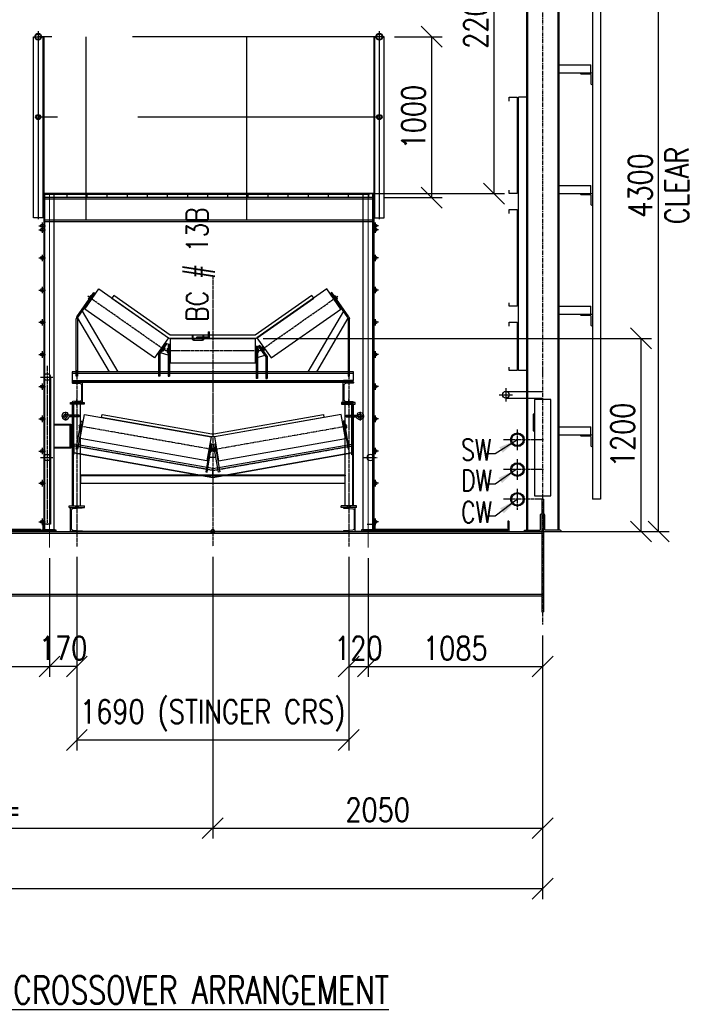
# Model space of a CAD drawing. Header units: inches. Extents: x -204116 to 930598, y -391373 to 256461.
# Tile 3 of 95: x 287527 to 291707, y -212808 to -206689. Entities that reach past the tile are written whole.
import ezdxf

# ---------------------------------------------------------------- set-up
doc = ezdxf.new("R2010")
doc.units = ezdxf.units.IN
doc.header["$LTSCALE"] = 10
doc.header["$MEASUREMENT"] = 0
doc.header["$PDMODE"] = 1
doc.header["$PDSIZE"] = 1000
for name, pattern in [('CENTER', [2, 1.25, -0.25, 0.25, -0.25]), ('CENTRE', [1.5, 0.75, -0.25, 0.25, -0.25]), ('HIDDEN', [0.375, 0.25, -0.125]), ('PHANTOM2', [1.25, 0.625, -0.125, 0.125, -0.125, 0.125, -0.125])]:
    doc.linetypes.add(name, pattern=pattern)
doc.layers.get('Defpoints').update_dxf_attribs({"lineweight": 25})
for name, color, linetype, lineweight in [('CENTER', 2, 'CENTER', 25), ('DIM', 6, 'Continuous', 25), ('HIDDEN', 1, 'HIDDEN', 25), ('PAH', 145, 'PHANTOM2', 9)]:
    doc.layers.add(name, color=color, linetype=linetype, lineweight=lineweight)
for name, color, linetype in [('CENTRE', 1, 'CENTER'), ('SS', 7, 'Continuous'), ('Steel Structure', 4, 'Continuous')]:
    doc.layers.add(name, color=color, linetype=linetype)
doc.styles.add('romans', font='romans.shx', dxfattribs={"width": 0.8})
doc.dimstyles.new('DIM225', dxfattribs={"dimscale": 500, "dimtxt": 2.25, "dimasz": 2, "dimexe": 1, "dimexo": 1, "dimtad": 1, "dimdec": 0, "dimzin": 9, "dimdsep": 46, "dimtxsty": 'romans', "dimblk": 'OBLIQUE', "dimcen": 0, "dimclrd": 1, "dimclre": 1, "dimclrt": 256, "dimadec": 1, "dimazin": 2, "dimtfac": 1, "dimtdec": 0, "dimtmove": 0, "dimatfit": 2, "dimfxl": 1, "dimtolj": 1, "dimtzin": 0, "dimarcsym": 0})

# ---------------------------------------------------------------- blocks, each defined once
blk = doc.blocks.new('_Oblique')
at = {"color": 0, "linetype": 'ByBlock', "lineweight": -2}
blk.add_line((-0.5, -0.5), (0.5, 0.5), dxfattribs=at)
blk = doc.blocks.new('*D592')
at = {"color": 1, "lineweight": -2, "transparency": 16777216}
for p, q in [((289040.9, -208669.2), (291453.3, -208669.2)), ((291388.3, -208669.2), (291388.3, -209869.2)), ((286437, -209869.2), (291453.3, -209869.2))]:
    blk.add_line(p, q, dxfattribs=at)
at = {"layer": 'Defpoints', "color": 0, "transparency": 16777216}
for p in [(288975.9, -208669.2), (286372, -209869.2), (291388.3, -209869.2)]:
    blk.add_point(p, dxfattribs=at)
at = {"color": 1, "lineweight": -2, "transparency": 16777216, "xscale": 130, "yscale": 130, "zscale": 130}
for p, rotation in [((291388.3, -208669.2), 90), ((291388.3, -209869.2), 270)]:
    blk.add_blockref('_Oblique', p, dxfattribs=dict(at, rotation=rotation))
at = {"transparency": 16777216, "insert": (291274.6, -209269.2), "char_height": 146.25, "attachment_point": 5, "rotation": 90, "style": 'romans'}
blk.add_mtext('\\A1;1200', dxfattribs=at)
blk = doc.blocks.new('A$C4F98441A')
for points in [[(0, 65), (1.8, 65, -0.414214), (6, 60.8), (6, 10.2, 0.414214), (10.2, 6), (60.8, 6, -0.414214), (65, 1.8), (65, 0)], [(0, 65), (0, 65, -1.175578), (0, 65), (0, 0), (65, 0)]]:
    blk.add_lwpolyline(points, format="xyb")
blk = doc.blocks.new('*D593')
at = {"color": 1, "lineweight": -2, "transparency": 16777216}
for p, q in [((287882, -210026.7), (287882, -211230.2)), ((289572, -210026.7), (289572, -211230.2)), ((289572, -211165.2), (287882, -211165.2))]:
    blk.add_line(p, q, dxfattribs=at)
at = {"layer": 'Defpoints', "color": 0, "transparency": 16777216}
for p in [(287882, -209961.7), (289572, -209961.7), (287882, -211165.2)]:
    blk.add_point(p, dxfattribs=at)
at = {"color": 1, "lineweight": -2, "transparency": 16777216, "xscale": 130, "yscale": 130, "zscale": 130, "rotation": 180}
blk.add_blockref('_Oblique', (287882, -211165.2), dxfattribs=at)
at = {"color": 1, "lineweight": -2, "transparency": 16777216, "xscale": 130, "yscale": 130, "zscale": 130}
blk.add_blockref('_Oblique', (289572, -211165.2), dxfattribs=at)
at = {"transparency": 16777216, "insert": (288727, -211013.1), "char_height": 146.25, "attachment_point": 5, "style": 'romans'}
blk.add_mtext('\\A1;1690 (STINGER CRS)', dxfattribs=at)
blk = doc.blocks.new('*D594')
at = {"color": 1, "lineweight": -2, "transparency": 16777216}
for p, q in [((289572, -210026.7), (289572, -210773.3)), ((289692, -210034.2), (289692, -210773.3)), ((289572, -210708.3), (289692, -210708.3))]:
    blk.add_line(p, q, dxfattribs=at)
at = {"layer": 'Defpoints', "color": 0, "transparency": 16777216}
for p in [(289572, -209961.7), (289692, -209969.2, 1126582803.5), (289692, -210708.3)]:
    blk.add_point(p, dxfattribs=at)
at = {"color": 1, "lineweight": -2, "transparency": 16777216, "xscale": 130, "yscale": 130, "zscale": 130, "rotation": 180}
blk.add_blockref('_Oblique', (289572, -210708.3), dxfattribs=at)
at = {"color": 1, "lineweight": -2, "transparency": 16777216, "xscale": 130, "yscale": 130, "zscale": 130}
blk.add_blockref('_Oblique', (289692, -210708.3), dxfattribs=at)
at = {"transparency": 16777216, "insert": (289632, -210594.6), "char_height": 146.25, "attachment_point": 5, "style": 'romans'}
blk.add_mtext('\\A1;120', dxfattribs=at)
blk = doc.blocks.new('*D596')
at = {"color": 1, "lineweight": -2, "transparency": 16777216}
for p, q in [((285527, -210026.7), (285527, -211778.2)), ((288727, -210026.7), (288727, -211778.2)), ((285527, -211713.2), (288727, -211713.2))]:
    blk.add_line(p, q, dxfattribs=at)
at = {"layer": 'Defpoints', "color": 0, "transparency": 16777216}
for p in [(285527, -209961.7), (288727, -209961.7), (288727, -211713.2)]:
    blk.add_point(p, dxfattribs=at)
at = {"color": 1, "lineweight": -2, "transparency": 16777216, "xscale": 130, "yscale": 130, "zscale": 130, "rotation": 180}
blk.add_blockref('_Oblique', (285527, -211713.2), dxfattribs=at)
at = {"color": 1, "lineweight": -2, "transparency": 16777216, "xscale": 130, "yscale": 130, "zscale": 130}
blk.add_blockref('_Oblique', (288727, -211713.2), dxfattribs=at)
at = {"transparency": 16777216, "insert": (287127, -211599.5), "char_height": 146.25, "attachment_point": 5, "style": 'romans'}
blk.add_mtext('\\A1;= 3200 =', dxfattribs=at)
blk = doc.blocks.new('*D597')
at = {"color": 1, "lineweight": -2, "transparency": 16777216}
for p, q in [((288727, -210026.7), (288727, -211778.2)), ((290777, -210514.8), (290777, -211778.2)), ((288727, -211713.2), (290777, -211713.2))]:
    blk.add_line(p, q, dxfattribs=at)
at = {"layer": 'Defpoints', "color": 0, "transparency": 16777216}
for p in [(288727, -209961.7), (290777, -210449.8), (290777, -211713.2)]:
    blk.add_point(p, dxfattribs=at)
at = {"color": 1, "lineweight": -2, "transparency": 16777216, "xscale": 130, "yscale": 130, "zscale": 130, "rotation": 180}
blk.add_blockref('_Oblique', (288727, -211713.2), dxfattribs=at)
at = {"color": 1, "lineweight": -2, "transparency": 16777216, "xscale": 130, "yscale": 130, "zscale": 130}
blk.add_blockref('_Oblique', (290777, -211713.2), dxfattribs=at)
at = {"transparency": 16777216, "insert": (289752, -211599.5), "char_height": 146.25, "attachment_point": 5, "style": 'romans'}
blk.add_mtext('\\A1;2050', dxfattribs=at)
blk = doc.blocks.new('*D599')
at = {"color": 1, "lineweight": -2, "transparency": 16777216}
for p, q in [((283477, -210514.8), (283477, -212153.3)), ((290777, -210514.8), (290777, -212153.3)), ((283477, -212088.3), (290777, -212088.3))]:
    blk.add_line(p, q, dxfattribs=at)
at = {"layer": 'Defpoints', "color": 0, "transparency": 16777216}
for p in [(283477, -210449.8), (290777, -210449.8), (290777, -212088.3)]:
    blk.add_point(p, dxfattribs=at)
at = {"color": 1, "lineweight": -2, "transparency": 16777216, "xscale": 130, "yscale": 130, "zscale": 130, "rotation": 180}
blk.add_blockref('_Oblique', (283477, -212088.3), dxfattribs=at)
at = {"color": 1, "lineweight": -2, "transparency": 16777216, "xscale": 130, "yscale": 130, "zscale": 130}
blk.add_blockref('_Oblique', (290777, -212088.3), dxfattribs=at)
at = {"transparency": 16777216, "insert": (287127, -211974.5), "char_height": 146.25, "attachment_point": 5, "style": 'romans'}
blk.add_mtext('\\A1;7300', dxfattribs=at)
blk = doc.blocks.new('*D600')
at = {"color": 1, "lineweight": -2, "transparency": 16777216}
for p, q in [((290942, -205569.2), (291562.6, -205569.2)), ((291497.6, -209869.2), (291497.6, -205569.2)), ((290842, -209869.2), (291562.6, -209869.2))]:
    blk.add_line(p, q, dxfattribs=at)
at = {"layer": 'Defpoints', "color": 0, "transparency": 16777216}
for p in [(290877, -205569.2), (291497.6, -205569.2), (290777, -209869.2)]:
    blk.add_point(p, dxfattribs=at)
at = {"color": 1, "lineweight": -2, "transparency": 16777216, "xscale": 130, "yscale": 130, "zscale": 130}
for p, rotation in [((291497.6, -205569.2), 90), ((291497.6, -209869.2), 270)]:
    blk.add_blockref('_Oblique', p, dxfattribs=dict(at, rotation=rotation))
at = {"transparency": 16777216, "char_height": 146.25, "attachment_point": 5, "rotation": 90, "style": 'romans'}
for s, insert in [('\\A1;CLEAR', (291611.4, -207719.2)), ('\\A1;4300', (291383.9, -207719.2))]:
    blk.add_mtext(s, dxfattribs=dict(at, insert=insert))
blk = doc.blocks.new('*D602')
at = {"color": 1, "lineweight": -2, "transparency": 16777216}
for p, q in [((287712, -210034.2), (287712, -210773.3)), ((287882, -210026.7), (287882, -210773.3)), ((287882, -210708.3), (287712, -210708.3))]:
    blk.add_line(p, q, dxfattribs=at)
at = {"layer": 'Defpoints', "color": 0, "transparency": 16777216}
for p in [(287712, -209969.2, 1126582803.5), (287882, -209961.7), (287712, -210708.3)]:
    blk.add_point(p, dxfattribs=at)
at = {"color": 1, "lineweight": -2, "transparency": 16777216, "xscale": 130, "yscale": 130, "zscale": 130, "rotation": 180}
blk.add_blockref('_Oblique', (287712, -210708.3), dxfattribs=at)
at = {"color": 1, "lineweight": -2, "transparency": 16777216, "xscale": 130, "yscale": 130, "zscale": 130}
blk.add_blockref('_Oblique', (287882, -210708.3), dxfattribs=at)
at = {"transparency": 16777216, "insert": (287797, -210594.6), "char_height": 146.25, "attachment_point": 5, "style": 'romans'}
blk.add_mtext('\\A1;170', dxfattribs=at)
blk = doc.blocks.new('cabletray')
for p, q in [((-100, 150), (-100, 145)), ((-100, 5), (-100, 0))]:
    blk.add_line(p, q)
for points in [[(-100, 150), (0, 150), (0, 0), (-100, 0)], [(-100, 145), (-5, 145), (-5, 5), (-100, 5)]]:
    blk.add_lwpolyline(points)
blk = doc.blocks.new('*D587')
at = {"color": 1, "lineweight": -2, "transparency": 16777216}
for p, q in [((289692, -210034.2), (289692, -210773.3)), ((290777, -210514.8), (290777, -210773.3)), ((289692, -210708.3), (290777, -210708.3))]:
    blk.add_line(p, q, dxfattribs=at)
at = {"layer": 'Defpoints', "color": 0, "transparency": 16777216}
for p in [(289692, -209969.2, 1126582803.5), (290777, -210449.8), (290777, -210708.3)]:
    blk.add_point(p, dxfattribs=at)
at = {"color": 1, "lineweight": -2, "transparency": 16777216, "xscale": 130, "yscale": 130, "zscale": 130, "rotation": 180}
blk.add_blockref('_Oblique', (289692, -210708.3), dxfattribs=at)
at = {"color": 1, "lineweight": -2, "transparency": 16777216, "xscale": 130, "yscale": 130, "zscale": 130}
blk.add_blockref('_Oblique', (290777, -210708.3), dxfattribs=at)
at = {"transparency": 16777216, "insert": (290234.5, -210594.6), "char_height": 146.25, "attachment_point": 5, "style": 'romans'}
blk.add_mtext('\\A1;1085', dxfattribs=at)
blk = doc.blocks.new('c')
for p, q in [((12.5, 0), (-12.5, 0)), ((0, 12.5), (0, -12.5))]:
    blk.add_line(p, q)
blk.add_circle((0, 0), 12.5)
blk = doc.blocks.new('dsgsgasdg')
at = {"layer": 'CENTER'}
for p, q in [((0, 1070.1), (0, -98)), ((570.8, 1030.2), (570.8, 41.7)), ((529.2, 959.8), (612.4, 959.8)), ((529.2, 459.8), (612.4, 459.8))]:
    blk.add_line(p, q, dxfattribs=at)
at = {"layer": 'Steel Structure'}
for p, q in [((550, 959.8), (550, 45.6)), ((591.6, 959.8), (591.6, 45.6)), ((591.6, 45.6), (550, 45.6))]:
    blk.add_line(p, q, dxfattribs=at)
blk.add_lwpolyline([(528.3, 6), (-528.3, 6), (-528.3, 15), (528.3, 15)], close=True, dxfattribs=at)
for centre in [(570.8, 959.8), (570.8, 459.8)]:
    blk.add_circle(centre, 20.8, dxfattribs=at)
blk.add_blockref('c', (0, 0))
blk.add_blockref('A$C4F98441A', (-550, 0), dxfattribs=at)
at = {"layer": 'Steel Structure', "xscale": -1}
blk.add_blockref('A$C4F98441A', (550, 0), dxfattribs=at)
blk = doc.blocks.new('gdrgdgsr')
at = {"layer": 'DIM', "color": 8}
for p, q in [((0, 0), (0, -1700)), ((0, 0), (50, 0)), ((50, -1700), (50, 0)), ((0, -1700), (50, -1700))]:
    blk.add_line(p, q, dxfattribs=at)
at = {"layer": 'DIM', "color": 1}
for points in [[(107.4, -24.8), (107.4, 0), (57.4, 0), (57.4, -600), (107.4, -600), (107.4, -579.6)], [(107.4, -724.8), (107.4, -700), (57.4, -700), (57.4, -1300), (107.4, -1300), (107.4, -1279.6)], [(107.4, -1424.8), (107.4, -1400), (57.4, -1400), (57.4, -1700), (107.4, -1700), (107.4, -1679.6)]]:
    blk.add_lwpolyline(points, dxfattribs=at)
blk = doc.blocks.new('*D589')
at = {"color": 1, "lineweight": -2, "transparency": 16777216}
for p, q in [((286542, -210034.2), (286542, -210773.4)), ((287712, -210034.2), (287712, -210773.4)), ((286542, -210708.4), (287712, -210708.4))]:
    blk.add_line(p, q, dxfattribs=at)
at = {"layer": 'Defpoints', "color": 0, "transparency": 16777216}
for p in [(286542, -209969.2, 1126582803.5), (287712, -209969.2, 1126582803.5), (287712, -210708.4)]:
    blk.add_point(p, dxfattribs=at)
at = {"color": 1, "lineweight": -2, "transparency": 16777216, "xscale": 130, "yscale": 130, "zscale": 130, "rotation": 180}
blk.add_blockref('_Oblique', (286542, -210708.4), dxfattribs=at)
at = {"color": 1, "lineweight": -2, "transparency": 16777216, "xscale": 130, "yscale": 130, "zscale": 130}
blk.add_blockref('_Oblique', (287712, -210708.4), dxfattribs=at)
at = {"transparency": 16777216, "insert": (287127, -210594.6), "char_height": 146.25, "attachment_point": 5, "style": 'romans'}
blk.add_mtext('\\A1;1170', dxfattribs=at)
blk = doc.blocks.new('A$C4DF90678')
for p, q in [((33.9, 6.5), (26.3, 0)), ((101.8, -3.2), (35.3, -3.2)), ((101.8, -13.2), (38.8, -13.2)), ((101.8, -3.2), (101.8, -13.2))]:
    blk.add_line(p, q)
for centre, radius, start, end in [((16.8, -8.2), 22.5, 40.81865, 347.16041), ((16.8, -8.2), 12.5, 40.81865, 356.90142), ((35.3, -9.2), 6, 90, 176.90142)]:
    blk.add_arc(centre, radius, start, end)
at = {"layer": 'CENTRE', "ltscale": 2}
for p, q in [((16.8, 19.3), (16.8, -35.7)), ((105.7, -8.2), (-10.7, -8.2))]:
    blk.add_line(p, q, dxfattribs=at)
blk = doc.blocks.new('*D604')
at = {"color": 1, "lineweight": -2, "transparency": 16777216}
for p, q in [((289857, -206794.2), (290152.9, -206794.2)), ((290087.9, -207794.2), (290087.9, -206794.2)), ((289792, -207794.2), (290152.9, -207794.2))]:
    blk.add_line(p, q, dxfattribs=at)
at = {"layer": 'Defpoints', "color": 0, "transparency": 16777216}
for p in [(289792, -206794.2, 599003346.4), (290087.9, -206794.2), (289727, -207794.2, 599003346.4)]:
    blk.add_point(p, dxfattribs=at)
at = {"color": 1, "lineweight": -2, "transparency": 16777216, "xscale": 130, "yscale": 130, "zscale": 130}
for p, rotation in [((290087.9, -206794.2), 90), ((290087.9, -207794.2), 270)]:
    blk.add_blockref('_Oblique', p, dxfattribs=dict(at, rotation=rotation))
at = {"transparency": 16777216, "insert": (289974.1, -207294.2), "char_height": 146.25, "attachment_point": 5, "rotation": 90, "style": 'romans'}
blk.add_mtext('\\A1;1000', dxfattribs=at)
blk = doc.blocks.new('*D605')
at = {"color": 1, "lineweight": -2, "transparency": 16777216}
for p, q in [((288820.8, -205569.2), (290539.7, -205569.2)), ((290474.7, -205569.2), (290474.7, -207769.2)), ((288767, -207769.2), (290539.7, -207769.2))]:
    blk.add_line(p, q, dxfattribs=at)
at = {"layer": 'Defpoints', "color": 0, "transparency": 16777216}
for p in [(288755.8, -205569.2), (288702, -207769.2, -200781128), (290474.7, -207769.2)]:
    blk.add_point(p, dxfattribs=at)
at = {"color": 1, "lineweight": -2, "transparency": 16777216, "xscale": 130, "yscale": 130, "zscale": 130}
for p, rotation in [((290474.7, -205569.2), 90), ((290474.7, -207769.2), 270)]:
    blk.add_blockref('_Oblique', p, dxfattribs=dict(at, rotation=rotation))
at = {"transparency": 16777216, "insert": (290361, -206669.2), "char_height": 146.25, "attachment_point": 5, "rotation": 90, "style": 'romans'}
blk.add_mtext('\\A1;2200', dxfattribs=at)
blk = doc.blocks.new('idler 152.4 x 530')
at = {"color": 8}
for p, q in [((-278, -8.7), (-269, 8.7)), ((-278, 8.7), (-269, -8.7)), ((278, -8.7), (269, 8.7)), ((278, 8.7), (269, -8.7))]:
    blk.add_line(p, q, dxfattribs=at)
for points in [[(-265, 76.2), (-265, -76.2), (265, -76.2), (265, 76.2)], [(-278, -8.7), (-269, -8.7), (-269, 8.7), (-278, 8.7)], [(278, -8.7), (269, -8.7), (269, 8.7), (278, 8.7)]]:
    blk.add_lwpolyline(points, close=True)
for points in [[(-281, 12.5), (-283, 10.6), (-283, -10.6), (-281, -12.5)], [(-265, -12.5), (-281, -12.5), (-281, 12.5), (-265, 12.5)], [(265, -12.5), (281, -12.5), (281, 12.5), (265, 12.5)], [(281, 12.5), (283, 10.6), (283, -10.6), (281, -12.5)]]:
    blk.add_lwpolyline(points)
at = {"layer": 'CENTER'}
blk.add_line((-294.3, 0), (294.3, 0), dxfattribs=at)
blk = doc.blocks.new('idler 152.4 x 800')
at = {"color": 8}
for p, q in [((-413, -8.7), (-404, 8.7)), ((-413, 8.7), (-404, -8.7)), ((413, -8.7), (404, 8.7)), ((413, 8.7), (404, -8.7))]:
    blk.add_line(p, q, dxfattribs=at)
for points in [[(-400, 76.2), (-400, -76.2), (400, -76.2), (400, 76.2)], [(-413, -8.7), (-404, -8.7), (-404, 8.7), (-413, 8.7)], [(413, -8.7), (404, -8.7), (404, 8.7), (413, 8.7)]]:
    blk.add_lwpolyline(points, close=True)
for points in [[(-416, 12.5), (-418, 10.6), (-418, -10.6), (-416, -12.5)], [(-400, -12.5), (-416, -12.5), (-416, 12.5), (-400, 12.5)], [(400, -12.5), (416, -12.5), (416, 12.5), (400, 12.5)], [(416, 12.5), (418, 10.6), (418, -10.6), (416, -12.5)]]:
    blk.add_lwpolyline(points)
at = {"layer": 'CENTER'}
blk.add_line((-423.6, 0), (423.6, 0), dxfattribs=at)
at = {"rotation": 350.0000000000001}
blk.add_blockref('A$C4DF90678', (-1303.7, 374.8), dxfattribs=at)
at = {"xscale": -1.000000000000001, "rotation": 350.0000000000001}
blk.add_blockref('A$C4DF90678', (531.6, 51.1), dxfattribs=at)
blk = doc.blocks.new('A$C11B62F13')
at = {"color": 8}
for p, q in [((-24.8, 40.3), (-24.8, -159)), ((-16.8, 40.3), (-24.8, 40.3)), ((-16.8, 40.3), (-9.4, 42.6)), ((-16.8, 40.3), (-16.8, -159)), ((-2.8, 47.2), (-9.4, 42.6)), ((35.4, -21.3), (-9.4, 42.6)), ((43.4, -18.8), (-2.8, 47.2)), ((-16.8, -27.8), (29.7, -13.2)), ((43.4, -18.8), (35.4, -21.3)), ((35.4, -21.3), (35.4, -159)), ((43.4, -18.8), (43.4, -159)), ((-16.8, -159), (-24.8, -159)), ((35.4, -159), (43.4, -159))]:
    blk.add_line(p, q, dxfattribs=at)
blk = doc.blocks.new('sidestrip')
at = {"color": 8}
for p, q in [((-92.4, -110.4), (13, 40.1)), ((-85.9, -115), (19.5, 35.6)), ((13, 40.1), (19.5, 35.6)), ((-87.9, -119.1), (108.2, -451.8)), ((-59.7, -76.4), (161.2, -451.8)), ((-96.6, -479.7), (-96.6, -123.6)), ((-88.6, -123.6), (-88.6, -479.7)), ((-88.6, -479.7), (-96.6, -479.7))]:
    blk.add_line(p, q, dxfattribs=at)
for radius in [23, 15]:
    blk.add_arc((-73.6, -123.6), radius, 145, 180, dxfattribs=at)
blk = doc.blocks.new('A$C5D5047CE')
h = blk.add_hatch(color=256)
h.dxf.hatch_style = 1
h.paths.add_polyline_path([(0, 0), (9, 0), (9, -8), (0, -8)])
h.paths.add_polyline_path([(-9, 0), (0, 0), (0, -8), (-9, -8)])
for p, q in [((-9, -8), (-9, 0)), ((9, -8), (9, 0))]:
    blk.add_line(p, q)
blk.add_lwpolyline([(35, 0), (-13.6, 0, 0.414214), (-27.5, -16.9), (-27.5, -325), (-19.5, -325), (-19.5, -13.9, -0.414214), (-13.6, -8), (35, -8)], format="xyb", close=True)
at = {"layer": 'CENTER', "ltscale": 2}
blk.add_line((0, -19.8), (0, 22.3), dxfattribs=at)
blk = doc.blocks.new('A$C0A2C32C1')
blk.add_line((9.7, -54.8), (-868.2, -54.8))
blk.add_lwpolyline([(0, 0), (-877.8, 0), (-868.2, -54.8), (9.7, -54.8)], close=True)
at = {"layer": 'HIDDEN', "color": 3, "linetype": 'HIDDEN'}
blk.add_line((2, -11.4), (-875.8, -11.4), dxfattribs=at)
blk = doc.blocks.new('center')
at = {"color": 8}
for p, q in [((-5.3, 33.9), (5.3, 33.9)), ((-19.4, -46.1), (19.4, -46.1))]:
    blk.add_line(p, q, dxfattribs=at)
for points in [[(-35.9, -140), (-5.3, 33.9), (-13.2, 35.3), (-43.8, -138.6)], [(35.9, -140), (5.3, 33.9), (13.2, 35.3), (43.8, -138.6)]]:
    blk.add_lwpolyline(points, close=True, dxfattribs=at)
blk = doc.blocks.new('conv. gallery wanakbori 1400')
for p, q in [((823, 345), (-823, 345)), ((823, 350), (823, 345)), ((-892.5, 160), (-797.5, 160)), ((-892.5, 150), (-892.5, 160)), ((-892.5, 150), (-797.5, 150)), ((-797.5, 150), (-797.5, 160)), ((892.5, 160), (797.5, 160)), ((797.5, 150), (797.5, 160)), ((892.5, 150), (797.5, 150)), ((892.5, 150), (892.5, 160)), ((804.4, 0), (-805, 0))]:
    blk.add_line(p, q)
at = {"color": 181}
for points in [[(616, 1466.5), (263.9, 1220), (-263.9, 1220), (-616, 1466.5), (-627.4, 1450.1), (-275.4, 1203.6, 0.153915), (-263.9, 1200), (263.9, 1200, 0.153915), (275.4, 1203.6), (627.4, 1450.1)], [(691.2, 708.2), (10, 588.1, -0.087489), (-10, 588.1), (-691.2, 708.2), (-687.7, 727.9), (-6.5, 607.8, 0.087489), (6.5, 607.8), (687.7, 727.9)]]:
    blk.add_lwpolyline(points, format="xyb", close=True, dxfattribs=at)
for points in [[(875, 992.8), (-875, 992.8), (-875, 938), (875, 938)], [(-800, 792), (-885, 792), (-885, 802), (-800, 802)], [(800, 792), (885, 792), (885, 802), (800, 802)], [(-873, 160), (-823, 160), (-823, 792), (-873, 792)], [(873, 160), (823, 160), (823, 792), (873, 792)], [(-823, 300), (823, 300), (823, 350), (-823, 350)]]:
    blk.add_lwpolyline(points, close=True)
at = {"color": 4}
blk.add_lwpolyline([(-875, 927), (875, 927), (875, 930), (-875, 930)], close=True, dxfattribs=at)
for points in [[(-810, 927), (-875, 927, 0.414214), (-870, 922), (-824.5, 918.9, -0.414214), (-815, 909.4), (-815, 819.6, -0.414214), (-824.5, 810.1), (-870, 807, 0.414214), (-875, 802), (-810, 802)], [(-810, 927), (-875, 927, 0.414214), (-870, 922), (-824.5, 918.9, -0.414214), (-815, 909.4), (-815, 819.6, -0.414214), (-824.5, 810.1), (-870, 807, 0.414214), (-875, 802), (-810, 802)], [(810, 927), (875, 927, -0.414214), (870, 922), (824.5, 918.9, 0.414214), (815, 909.4), (815, 819.6, 0.414214), (824.5, 810.1), (870, 807, -0.414214), (875, 802), (810, 802)], [(810, 927), (875, 927, -0.414214), (870, 922), (824.5, 918.9, 0.414214), (815, 909.4), (815, 819.6, 0.414214), (824.5, 810.1), (870, 807, -0.414214), (875, 802), (810, 802)]]:
    blk.add_lwpolyline(points, format="xyb", close=True)
at = {"color": 2}
for points in [[(-812.5, 938), (-812.5, 930), (-872.5, 930), (-872.5, 938)], [(812.5, 938), (812.5, 930), (872.5, 930), (872.5, 938)]]:
    blk.add_lwpolyline(points, close=True, dxfattribs=at)
at = {"color": 8}
for points in [[(-848.4, 512.2), (-817.8, 686.1), (-809.9, 684.7), (-840.5, 510.8)], [(848.4, 512.2), (817.8, 686.1), (809.9, 684.7), (840.5, 510.8)]]:
    blk.add_lwpolyline(points, close=True, dxfattribs=at)
at = {"layer": 'CENTER'}
for p, q in [((0, 1582.6), (0, -92.6)), ((-845, 1003.2), (-845, -92.6)), ((845, 1003.2), (845, -92.6)), ((-845, 183.4), (-845, 133.3)), ((845, 183.4), (845, 133.3))]:
    blk.add_line(p, q, dxfattribs=at)
at = {"layer": 'HIDDEN', "color": 3, "linetype": 'HIDDEN'}
for p, q in [((875, 981.4), (-875, 981.4)), ((-868, 792), (-868, 160)), ((868, 792), (868, 160))]:
    blk.add_line(p, q, dxfattribs=at)
at = {"layer": 'HIDDEN'}
for p, q in [((-854, 160), (-854, 150)), ((-836, 160), (-836, 150)), ((836, 160), (836, 150)), ((854, 160), (854, 150))]:
    blk.add_line(p, q, dxfattribs=at)
at = {"layer": 'Steel Structure'}
for points in [[(-885, 150), (-810, 150, -0.414214), (-815, 145), (-869.6, 141, 0.414214), (-879.6, 131), (-879.6, 19, 0.414214), (-869.6, 9), (-815, 5, -0.414214), (-810, 0), (-885, 0)], [(885, 150), (810, 150, 0.414214), (815, 145), (869.6, 141, -0.414214), (879.6, 131), (879.6, 19, -0.414214), (869.6, 9), (815, 5, 0.414214), (810, 0), (885, 0)]]:
    blk.add_lwpolyline(points, format="xyb", close=True, dxfattribs=at)
at = {"color": 8}
blk.add_blockref('sidestrip', (-752.4, 1444.6), dxfattribs=at)
for name, p, xscale, rotation in [('idler 152.4 x 530', (-535.3, 1292.6), -1, 325), ('idler 152.4 x 800', (-417.2, 582.5), -0.9999999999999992, 350.0000000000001), ('A$C0A2C32C1', (0, 391), -0.9999999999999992, 9.999999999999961)]:
    blk.add_blockref(name, p, dxfattribs=dict(xscale=xscale, rotation=rotation))
for name, p, rotation in [('idler 152.4 x 530', (535.3, 1292.6), 35), ('idler 152.4 x 800', (417.2, 582.5), 9.999999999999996), ('A$C0A2C32C1', (0, 391), 350.0000000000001)]:
    blk.add_blockref(name, p, dxfattribs=dict(rotation=rotation))
at = {"color": 8, "xscale": -1}
blk.add_blockref('sidestrip', (752.4, 1444.6), dxfattribs=at)
at = {"xscale": -1}
for name, p in [('A$C11B62F13', (-294.3, 1123.8)), ('A$C5D5047CE', (845, 802))]:
    blk.add_blockref(name, p, dxfattribs=at)
for name, p in [('idler 152.4 x 530', (0, 1123.8)), ('A$C11B62F13', (294.3, 1109)), ('A$C5D5047CE', (-845, 802)), ('center', (0, 508.9)), ('c', (0, 0))]:
    blk.add_blockref(name, p)

msp = doc.modelspace()

# ---------------------------------------------------------------- linework, layer by layer
at = {"color": 1, "linetype": 'CENTRE', "ltscale": 200}
for p, q in [((287642, -206760.4), (287642, -207928.4)), ((289762, -206760.4), (289762, -207928.4)), ((289727, -206794.2), (287642, -206794.2)), ((287937, -206794.2, -599004106.9), (287937, -207928.4, -599004106.9)), ((288937, -206794.2, -599004106.9), (288937, -207928.4, -599004106.9)), ((289762, -207294.2), (287642, -207294.2, 7587008.3)), ((287646.8, -207969.2, -1296727190.8), (287686.8, -207969.2, -1296727190.8)), ((287666.8, -207949.2, -98720498), (287666.8, -207989.2, -98720498)), ((287666.8, -207974.2, -599003679.4), (287666.8, -208014.2, -599003679.4)), ((289757.2, -207969.2, -1296727190.8), (289717.2, -207969.2, -1296727190.8)), ((289737.2, -207949.2, -98720498), (289737.2, -207989.2, -98720498)), ((289737.2, -207974.2, -599003679.4), (289737.2, -208014.2, -599003679.4)), ((287646.8, -207994.2, -1797010372.3), (287686.8, -207994.2, -1797010372.3)), ((289757.2, -207994.2, -1797010372.3), (289717.2, -207994.2, -1797010372.3)), ((287646.8, -208169.2, -1296727190.8), (287686.8, -208169.2, -1296727190.8)), ((287666.8, -208149.2, -98720498), (287666.8, -208189.2, -98720498)), ((289757.2, -208169.2, -1296727190.8), (289717.2, -208169.2, -1296727190.8)), ((289737.2, -208149.2, -98720498), (289737.2, -208189.2, -98720498)), ((287666.8, -208349.2, -98720498), (287666.8, -208389.2, -98720498)), ((289737.2, -208349.2, -98720498), (289737.2, -208389.2, -98720498)), ((287646.8, -208369.2, -1296727190.8), (287686.8, -208369.2, -1296727190.8)), ((289757.2, -208369.2, -1296727190.8), (289717.2, -208369.2, -1296727190.8)), ((287646.8, -208569.2, -1296727190.8), (287686.8, -208569.2, -1296727190.8)), ((287666.8, -208549.2, -98720498), (287666.8, -208589.2, -98720498)), ((289757.2, -208569.2, -1296727190.8), (289717.2, -208569.2, -1296727190.8)), ((289737.2, -208549.2, -98720498), (289737.2, -208589.2, -98720498)), ((287646.8, -208769.2, -1296727190.8), (287686.8, -208769.2, -1296727190.8)), ((287666.8, -208749.2, -98720498), (287666.8, -208789.2, -98720498)), ((289757.2, -208769.2, -1296727190.8), (289717.2, -208769.2, -1296727190.8)), ((289737.2, -208749.2, -98720498), (289737.2, -208789.2, -98720498)), ((287666.8, -208949.2, -98720498), (287666.8, -208989.2, -98720498)), ((289737.2, -208949.2, -98720498), (289737.2, -208989.2, -98720498)), ((287646.8, -208969.2, -1296727190.8), (287686.8, -208969.2, -1296727190.8)), ((289757.2, -208969.2, -1296727190.8), (289717.2, -208969.2, -1296727190.8)), ((287666.8, -209149.2, -98720498), (287666.8, -209189.2, -98720498)), ((289737.2, -209149.2, -98720498), (289737.2, -209189.2, -98720498)), ((287646.8, -209169.2, -1296727190.8), (287686.8, -209169.2, -1296727190.8)), ((289757.2, -209169.2, -1296727190.8), (289717.2, -209169.2, -1296727190.8)), ((287646.8, -209369.2, -1296727190.8), (287686.8, -209369.2, -1296727190.8)), ((287666.8, -209349.2, -98720498), (287666.8, -209389.2, -98720498)), ((289757.2, -209369.2, -1296727190.8), (289717.2, -209369.2, -1296727190.8)), ((289737.2, -209349.2, -98720498), (289737.2, -209389.2, -98720498)), ((287646.8, -209569.2, -1296727190.8), (287686.8, -209569.2, -1296727190.8)), ((287666.8, -209549.2, -98720498), (287666.8, -209589.2, -98720498)), ((289757.2, -209569.2, -1296727190.8), (289717.2, -209569.2, -1296727190.8)), ((289737.2, -209549.2, -98720498), (289737.2, -209589.2, -98720498)), ((287646.8, -209809.2, -1296727190.8), (287686.8, -209809.2, -1296727190.8)), ((287666.8, -209789.2, -98720498), (287666.8, -209829.2, -98720498)), ((289757.2, -209809.2, -1296727190.8), (289717.2, -209809.2, -1296727190.8)), ((289737.2, -209789.2, -98720498), (289737.2, -209829.2, -98720498))]:
    msp.add_line(p, q, dxfattribs=at)
at = {"color": 0}
for p, q in [((287612, -207919.2), (287612, -206794.2)), ((287612, -206794.2), (287677, -206794.2)), ((287670, -206794.2), (287664, -206794.2)), ((287671, -206794.2), (287671, -207919.2)), ((287677, -206794.2), (287677, -207919.2)), ((289727, -206794.2), (289727, -207919.2)), ((289792, -206794.2), (289727, -206794.2)), ((289733, -206794.2), (289733, -207919.2)), ((289734, -206794.2), (289740, -206794.2)), ((289792, -207919.2), (289792, -206794.2)), ((287677, -207455.8, -71424649.8), (287677, -209859.2, 1027867687.9)), ((287677, -207455.8, -71424649.8), (287677, -209859.2, 1027867687.9)), ((289727, -207455.8, -71424649.8), (289727, -209859.2, 1027867687.9)), ((287742, -209859.2, 1027867687.9), (287742, -207769.2, -25817699.7)), ((289662, -209859.2, 1027867687.9), (289662, -207769.2, -25817699.7)), ((287677, -207919.2), (287612, -207919.2)), ((289727, -207919.2), (289792, -207919.2)), ((287744.5, -209859.2, 428858531.6), (287679.5, -209859.2, 428858531.6)), ((289659.5, -209859.2, 428858531.6), (289724.5, -209859.2, 428858531.6))]:
    msp.add_line(p, q, dxfattribs=at)
for p, q in [((289727, -207769.2, -599003346.4), (287677, -207769.2, -1198007453.3)), ((289727, -207794.2, -599003346.4), (287677, -207794.2, -1198007453.3)), ((289727, -207804.2, -599003346.4), (287677, -207804.2, -1198007453.3)), ((289727, -207934.2, -599003346.4), (287677, -207934.2, -1198007453.3)), ((289727, -207944.2, -599003346.4), (287677, -207944.2, -1198007453.3)), ((287664.5, -209869.2, -98720498), (287789.5, -209869.2, -98720498)), ((289739.5, -209869.2, -98720498), (289614.5, -209869.2, -98720498))]:
    msp.add_line(p, q)
at = {"color": 1}
for p, q in [((289702, -207775.4, -1562368372.1), (287677, -207775.4, -1562368372.1)), ((287821.4, -207794.2, -1562368372.1), (287821.4, -207769.2, -1562368372.1)), ((287946.4, -207794.2, -1562368372.1), (287946.4, -207769.2, -1562368372.1)), ((288071.4, -207794.2, -1562368372.1), (288071.4, -207769.2, -1562368372.1)), ((288196.4, -207794.2, -1562368372.1), (288196.4, -207769.2, -1562368372.1)), ((288321.4, -207794.2, -1562368372.1), (288321.4, -207769.2, -1562368372.1)), ((288446.4, -207794.2, -1562368372.1), (288446.4, -207769.2, -1562368372.1)), ((288571.4, -207794.2, -1562368372.1), (288571.4, -207769.2, -1562368372.1)), ((288696.4, -207794.2, -1562368372.1), (288696.4, -207769.2, -1562368372.1)), ((288821.4, -207794.2, -1562368372.1), (288821.4, -207769.2, -1562368372.1)), ((288946.4, -207794.2, -1562368372.1), (288946.4, -207769.2, -1562368372.1)), ((289071.4, -207794.2, -1562368372.1), (289071.4, -207769.2, -1562368372.1)), ((289196.4, -207794.2, -1562368372.1), (289196.4, -207769.2, -1562368372.1)), ((289321.4, -207794.2, -1562368372.1), (289321.4, -207769.2, -1562368372.1)), ((289446.4, -207794.2, -1562368372.1), (289446.4, -207769.2, -1562368372.1)), ((289571.4, -207794.2, -1562368372.1), (289571.4, -207769.2, -1562368372.1)), ((289696.4, -207794.2, -1562368372.1), (289696.4, -207769.2, -1562368372.1))]:
    msp.add_line(p, q, dxfattribs=at)
at = {"color": 2, "ltscale": 400}
for p, q in [((287683, -209859.2, 1027867687.9), (287683, -207769.2, -22348172.9)), ((289721, -209859.2, 1027867687.9), (289721, -207769.2, -22348172.9))]:
    msp.add_line(p, q, dxfattribs=at)
at = {"elevation": -697724271.9}
for points in [[(290827, -209048.6), (290727, -209048.6), (290727, -209648.6), (290827, -209648.6)], [(290727, -209139.8), (290718.2, -209139.8), (290718.2, -209243.1), (290727, -209243.1)]]:
    msp.add_lwpolyline(points, close=True, dxfattribs=at)
at = {"color": 6}
for centre, radius in [((287642, -206794.2), 21), ((287642, -206794.2), 17.5), ((289762, -206794.2), 21), ((289762, -206794.2), 17.5), ((287642, -207294.2), 16), ((287642, -207294.2), 12.5), ((289762, -207294.2), 16), ((289762, -207294.2), 12.5)]:
    msp.add_circle(centre, radius, dxfattribs=at)
for centre in [(287666.8, -207969.2, -98720498), (287666.8, -207994.2, -599003679.4), (289737.2, -207969.2, -98720498), (289737.2, -207994.2, -599003679.4), (287666.8, -208169.2, -98720498), (289737.2, -208169.2, -98720498), (287666.8, -208369.2, -98720498), (289737.2, -208369.2, -98720498), (287666.8, -208569.2, -98720498), (289737.2, -208569.2, -98720498), (287666.8, -208769.2, -98720498), (289737.2, -208769.2, -98720498), (287666.8, -208969.2, -98720498), (289737.2, -208969.2, -98720498), (287666.8, -209169.2, -98720498), (289737.2, -209169.2, -98720498), (287666.8, -209369.2, -98720498), (289737.2, -209369.2, -98720498), (287666.8, -209569.2, -98720498), (289737.2, -209569.2, -98720498), (287666.8, -209809.2, -98720498), (289737.2, -209809.2, -98720498)]:
    msp.add_circle(centre, 10)
at = {"layer": 'CENTER', "ltscale": 2}
msp.add_line((290777, -205288, -697724271.9), (290777, -210449.8, -697724271.9), dxfattribs=at)
at = {"layer": 'CENTER'}
for p, q in [((290620.4, -209364.3, -697724271.9), (290620.4, -209234.5, -697724271.9)), ((290782.3, -209299.4, -697724271.9), (290533.9, -209299.4, -697724271.9)), ((289665.6, -209409.3, -697724271.9), (289748.8, -209409.3, -697724271.9)), ((290620.4, -209549.2, -697724271.9), (290620.4, -209419.4, -697724271.9)), ((290782.3, -209484.3, -697724271.9), (290533.9, -209484.3, -697724271.9)), ((290620.4, -209734.1, -697724271.9), (290620.4, -209604.2, -697724271.9)), ((290782.3, -209669.2, -697724271.9), (290533.9, -209669.2, -697724271.9))]:
    msp.add_line(p, q, dxfattribs=at)
at = {"layer": 'PAH', "color": 1, "linetype": 'CENTER', "ltscale": 200}
for p, q in [((287621, -207294.2), (287663, -207294.2)), ((287642, -207274.3), (287642, -207325.4)), ((289783, -207294.2), (289741, -207294.2)), ((289762, -207274.3), (289762, -207325.4)), ((287712, -209969.2, 428858531.6), (287712, -207769.2, -71424649.8)), ((289692, -209969.2, 428858531.6), (289692, -207769.2, -71424649.8))]:
    msp.add_line(p, q, dxfattribs=at)
at = {"layer": 'SS', "elevation": 428853149.2}
for points in [[(287667, -209869.2), (287667, -209859.2), (287752, -209859.2), (287752, -209869.2)], [(289737, -209869.2), (289737, -209859.2), (289652, -209859.2), (289652, -209869.2)]]:
    msp.add_lwpolyline(points, close=True, dxfattribs=at)
at = {"layer": 'Steel Structure', "color": 0}
for p, q in [((290677, -205577.2, -697724271.9), (290677, -209861.2, -697724271.9)), ((290682, -205577.2, -697724271.9), (290682, -209861.2, -697724271.9)), ((290872, -205577.2, -697724271.9), (290872, -209861.2, -697724271.9)), ((290877, -205577.2, -697724271.9), (290877, -209861.2, -697724271.9)), ((291087, -206069.2, -697724271.9), (291087, -209669.2, -697724271.9)), ((291137, -206069.2, -697724271.9), (291137, -209669.2, -697724271.9)), ((290877, -206969.2, -697724271.9), (291077, -206969.2, -697724271.9)), ((291077, -207019.2, -697724271.9), (291077, -206969.2, -697724271.9)), ((290877, -207019.2, -697724271.9), (291077, -207019.2, -697724271.9)), ((290877, -207769.2, -697724271.9), (290877, -207719.2, -697724271.9)), ((290877, -207719.2, -697724271.9), (291077, -207719.2, -697724271.9)), ((291077, -207769.2, -697724271.9), (291077, -207719.2, -697724271.9)), ((290877, -207769.2, -697724271.9), (291077, -207769.2, -697724271.9)), ((290877, -208469.2, -697724271.9), (291077, -208469.2, -697724271.9)), ((291077, -208519.2, -697724271.9), (291077, -208469.2, -697724271.9)), ((290877, -208519.2, -697724271.9), (291077, -208519.2, -697724271.9)), ((290507.2, -209019.4, -697724271.9), (290590.4, -209019.4, -697724271.9)), ((290507.2, -209019.4, -697724271.9), (290590.4, -209019.4, -697724271.9)), ((290548.8, -208977.8, -697724271.9), (290548.8, -209061, -697724271.9)), ((290548.8, -208998.6, -697724271.9), (290777, -208998.6, -697724271.9)), ((290548.8, -209040.2, -697724271.9), (290777, -209040.2, -697724271.9)), ((290877, -209269.2, -697724271.9), (290877, -209219.2, -697724271.9)), ((290877, -209219.2, -697724271.9), (291077, -209219.2, -697724271.9)), ((290877, -209269.2, -697724271.9), (291077, -209269.2, -697724271.9)), ((291077, -209269.2, -697724271.9), (291077, -209219.2, -697724271.9)), ((290772, -209669.2, -697724271.9), (290772, -210369.2, -697724271.9)), ((290782, -209669.2, -697724271.9), (290782, -210369.2, -697724271.9)), ((283482, -209869.2, -697724271.9), (290772, -209869.2, -697724271.9)), ((283482, -209879.2, -697724271.9), (290772, -209879.2, -697724271.9)), ((290566, -209842.9, -697724271.9), (290566, -209842.9, -697724271.9)), ((283482, -210259.2, -697724271.9), (290772, -210259.2, -697724271.9)), ((283482, -210269.2, -697724271.9), (290772, -210269.2, -697724271.9))]:
    msp.add_line(p, q, dxfattribs=at)
at = {"layer": 'Steel Structure'}
for p, q in [((290877, -207019.2, -697724271.9), (290877, -206969.2, -697724271.9)), ((290877, -208519.2, -697724271.9), (290877, -208469.2, -697724271.9)), ((290777, -208848.6, -697724271.9), (290777, -208890.2, -697724271.9)), ((290782, -209669.2, -697724271.9), (290772, -209669.2, -697724271.9)), ((291137, -209669.2, -697724271.9), (291087, -209669.2, -697724271.9)), ((289686.4, -209823.5, -697724271.9), (289728, -209823.5, -697724271.9)), ((289728, -209842.9, -697724271.9), (289728, -209842.9, -697724271.9)), ((290772, -210369.2, -697724271.9), (290782, -210369.2, -697724271.9))]:
    msp.add_line(p, q, dxfattribs=at)
at = {"layer": 'Steel Structure', "color": 0, "elevation": -697724271.9}
for points in [[(291079, -207035.2, 0.414214), (291071, -207027.2), (291020, -207027.2, -0.414214), (291012, -207019.2), (291087, -207019.2), (291087, -207094.2, -0.414214), (291079, -207086.2)], [(291079, -207785.2, 0.414214), (291071, -207777.2), (291020, -207777.2, -0.414214), (291012, -207769.2), (291087, -207769.2), (291087, -207844.2, -0.414214), (291079, -207836.2)], [(291079, -208535.2, 0.414214), (291071, -208527.2), (291020, -208527.2, -0.414214), (291012, -208519.2), (291087, -208519.2), (291087, -208594.2, -0.414214), (291079, -208586.2)], [(291079, -209285.2, 0.414214), (291071, -209277.2), (291020, -209277.2, -0.414214), (291012, -209269.2), (291087, -209269.2), (291087, -209344.2, -0.414214), (291079, -209336.2)], [(290670, -209861.2), (290756, -209861.2, 0.414214), (290764, -209853.2), (290764, -209767.2, -0.414214), (290772, -209759.2), (290772, -209869.2), (290662, -209869.2, -0.414214)], [(290884, -209861.2), (290798, -209861.2, -0.414214), (290790, -209853.2), (290790, -209767.2, 0.414214), (290782, -209759.2), (290782, -209869.2), (290892, -209869.2, 0.414214)]]:
    msp.add_lwpolyline(points, format="xyb", close=True, dxfattribs=at)
at = {"layer": 'Steel Structure', "color": 0}
msp.add_lwpolyline([(290555.3, -209863.2), (289738.7, -209863.2), (289738.7, -209855.2), (290555.3, -209855.2)], close=True, dxfattribs=at)
for centre, radius in [((290548.8, -209019.4, -697724271.9), 20.8), ((290620.4, -209299.4, -697724271.9), 42.4), ((290620.4, -209299.4, -697724271.9), 36.4), ((290620.4, -209484.3, -697724271.9), 42.4), ((290620.4, -209484.3, -697724271.9), 36.4), ((290620.4, -209669.2, -697724271.9), 42.4), ((290620.4, -209669.2, -697724271.9), 36.4)]:
    msp.add_circle(centre, radius, dxfattribs=at)
at = {"layer": 'Steel Structure'}
msp.add_circle((289707.2, -209409.3, -697724271.9), 20.8, dxfattribs=at)

# ---------------------------------------------------------------- block references
at = {"xscale": -1}
for name, p in [('gdrgdgsr', (290677, -207169.2, -697724271.9)), ('A$C4DF90678', (289658.8, -209144, -697724271.9))]:
    msp.add_blockref(name, p, dxfattribs=at)
for name, p in [('conv. gallery wanakbori 1400', (288727, -209869.2, -697724271.9)), ('dsgsgasdg', (287127, -209869.2, -697724271.9)), ('A$C4DF90678', (287795.2, -209144, -697724271.9)), ('cabletray', (287844.5, -209352.2, -697724271.9))]:
    msp.add_blockref(name, p)
at = {"layer": 'Steel Structure', "color": 0}
msp.add_blockref('A$C4F98441A', (289728, -209869.2, -697724271.9), dxfattribs=at)
at = {"layer": 'Steel Structure', "xscale": -1}
msp.add_blockref('A$C4F98441A', (290566, -209869.2, -697724271.9), dxfattribs=at)

# ---------------------------------------------------------------- texts
at = {"style": 'romans', "width": 0.75}
for s, height, p in [('SW', 132.75, (290269.8, -209428.3, -697724271.9)), ('DW', 132.75, (290269.8, -209617.9, -697724271.9)), ('CW', 132.75, (290269.8, -209816.3, -697724271.9)), ('%%UTYPICAL GALLERY CROSS SECTION WITH CROSSOVER ARRANGEMENT', 172.575, (283980.9, -212804.7, -697724271.9))]:
    msp.add_text(s, height=height, dxfattribs=at).set_placement(p)
at = {"insert": (288563.2, -208694.3, -697724271.9), "char_height": 132.75, "attachment_point": 1, "rotation": 90, "style": 'romans'}
msp.add_mtext('℄ BC # 13B', dxfattribs=at)

# ---------------------------------------------------------------- dimensions: what is measured, and where the dimension line sits
for base, p1, p2, angle, picture, middle in [((290474.7, -207769.2, -697724271.9), (288755.8, -205569.2, -697724271.9), (288702, -207769.2, -898505399.9), 90, '*D605', (290361, -206669.2, -697724271.9)), ((290087.9, -206794.2, -599003346.4), (289727, -207794.2), (289792, -206794.2), 90, '*D604', (289974.1, -207294.2, -599003346.4)), ((290777, -210708.3, -697724271.9), (289692, -209969.2, 428858531.6), (290777, -210449.8, -697724271.9), 180, '*D587', (290234.5, -210594.6, -697724271.9))]:
    dim = msp.add_linear_dim(base=base, p1=p1, p2=p2, angle=angle, dimstyle='DIM225', override={"dimscale": 65})
    dim.commit()
    dim.dimension.update_dxf_attribs({"geometry": picture, "text_midpoint": middle})
dim = msp.add_linear_dim(base=(291497.6, -205569.2, -697724271.9), p1=(290777, -209869.2, -697724271.9), p2=(290877, -205569.2, -697724271.9), angle=90, text='<>\\XCLEAR', dimstyle='DIM225', override={"dimscale": 65})
dim.commit()
dim.dimension.update_dxf_attribs({"geometry": '*D600', "text_midpoint": (291497.6, -207719.2, -697724271.9)})
for base, p1, p2, angle, picture, middle in [((291388.3, -209869.2, -697724271.9), (288975.9, -208669.2, -697724271.9), (286372, -209869.2, -697724271.9), 90, '*D592', (291388.3, -209269.2, -697724271.9)), ((287712, -210708.3, -697724271.9), (287882, -209961.7, -697724271.9), (287712, -209969.2, 428858531.6), 180, '*D602', (287797, -210708.3, -697724271.9))]:
    dim = msp.add_linear_dim(base=base, p1=p1, p2=p2, angle=angle, dimstyle='DIM225', override={"dimscale": 65})
    dim.commit()
    dim.dimension.update_dxf_attribs({"geometry": picture, "text_midpoint": middle, "dimtype": 160})
dim = msp.add_linear_dim(base=(288727, -211713.2, -697724271.9), p1=(285527, -209961.7, -697724271.9), p2=(288727, -209961.7, -697724271.9), text='= <> =', dimstyle='DIM225', override={"dimscale": 65})
dim.commit()
dim.dimension.update_dxf_attribs({"geometry": '*D596', "text_midpoint": (287127, -211599.5, -697724271.9)})
for base, p1, p2, picture, middle in [((287712, -210708.4, -697724271.9), (286542, -209969.2, 428858531.6), (287712, -209969.2, 428858531.6), '*D589', (287127, -210594.6, -697724271.9)), ((290777, -211713.2, -697724271.9), (288727, -209961.7, -697724271.9), (290777, -210449.8, -697724271.9), '*D597', (289752, -211599.5, -697724271.9))]:
    dim = msp.add_linear_dim(base=base, p1=p1, p2=p2, dimstyle='DIM225', override={"dimscale": 65})
    dim.commit()
    dim.dimension.update_dxf_attribs({"geometry": picture, "text_midpoint": middle})
dim = msp.add_linear_dim(base=(287882, -211165.2, -697724271.9), p1=(289572, -209961.7, -697724271.9), p2=(287882, -209961.7, -697724271.9), angle=180, text='<> (STINGER CRS)', dimstyle='DIM225', override={"dimscale": 65})
dim.commit()
dim.dimension.update_dxf_attribs({"geometry": '*D593', "text_midpoint": (288727, -211165.2, -697724271.9), "dimtype": 160})
for base, p1, p2, picture, middle in [((289692, -210708.3, -697724271.9), (289572, -209961.7, -697724271.9), (289692, -209969.2, 428858531.6), '*D594', (289632, -210708.3, -697724271.9)), ((290777, -212088.3, -697724271.9), (283477, -210449.8, -697724271.9), (290777, -210449.8, -697724271.9), '*D599', (287127, -212088.3, -697724271.9))]:
    dim = msp.add_linear_dim(base=base, p1=p1, p2=p2, dimstyle='DIM225', override={"dimscale": 65})
    dim.commit()
    dim.dimension.update_dxf_attribs({"geometry": picture, "text_midpoint": middle, "dimtype": 160})

# ---------------------------------------------------------------- leaders
for points in [[(290620.4, -209299.4, -697724271.9), (290481.1, -209385.7, -697724271.9), (290429.1, -209385.7, -697724271.9)], [(290612.3, -209484.3, -697724271.9), (290481.1, -209575.3, -697724271.9), (290429.1, -209575.3, -697724271.9)], [(290620.4, -209669.2, -697724271.9), (290481.1, -209773.8, -697724271.9), (290429.1, -209773.8, -697724271.9)]]:
    msp.add_leader(points, dimstyle='DIM225', override={"dimscale": 60})

doc.saveas('drawing.dxf')
